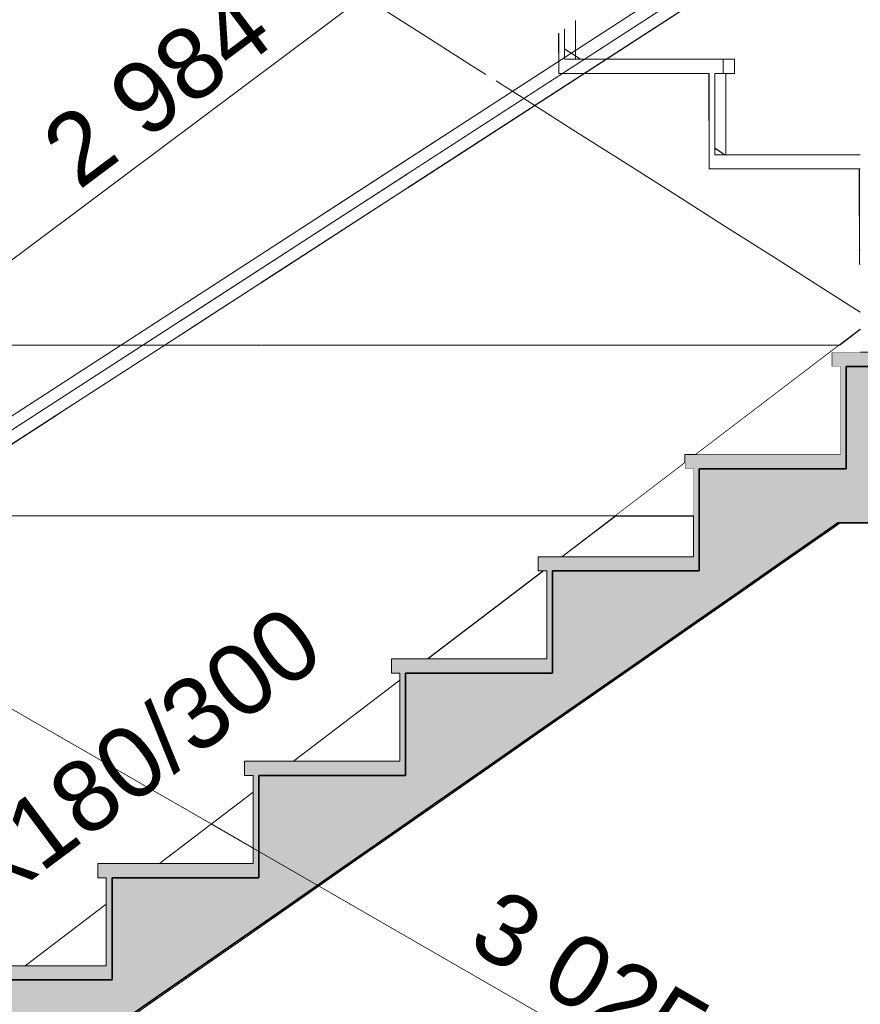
# Model space of a CAD drawing. Header units: millimetres. Extents: x -20699 to 32021, y -4298 to 11971.
# Tile 48 of 74: x -6997 to -5518, y 2322 to 4053. Entities that reach past the tile are written whole.
import ezdxf

# ---------------------------------------------------------------- set-up
doc = ezdxf.new("R2010")
doc.units = ezdxf.units.MM
doc.header["$MEASUREMENT"] = 0
doc.linetypes.add('Wipeout_Contour', pattern=[1000, 0, -1000])
doc.linetypes.add('čárkovaná 3', pattern=[1.5, 1, -0.5])
for name, color, linetype in [('A-A_1_Bourané_Konstrukce - střechy a skořepiny', 7, 'Continuous'), ('A-A_1_Bourané_Kóty - SP', 7, 'Continuous'), ('A-A_1_Interiér - schodiště', 7, 'Continuous'), ('A-A_1_Konstrukce - nosné', 7, 'Continuous'), ('A-A_1_Konstrukce - střechy a skořepiny', 7, 'Continuous'), ('A-A_1_Konstrukce – Dělicí čáry vrstev', 7, 'Continuous'), ('A-A_1_Kóty - SP', 7, 'Continuous'), ('A-A_1_Výplně - Povrchové', 7, 'Continuous'), ('A-A_1_Výplně – Řezové', 7, 'Continuous')]:
    doc.layers.add(name, color=color, linetype=linetype)
doc.styles.add('GENEROVANÝ_STYL_2', font='txt')

msp = doc.modelspace()

# ---------------------------------------------------------------- linework, layer by layer
at = {"layer": 'A-A_1_Interiér - schodiště', "color": 7, "linetype": 'Continuous', "lineweight": 35}
for p, q in [((-6318, 2724), (-6318.1, 2724)), ((-6576.1, 2544.2), (-6576.2, 2544.2))]:
    msp.add_line(p, q, dxfattribs=at)

# ---------------------------------------------------------------- texts
at = {"layer": 'A-A_1_Kóty - SP', "color": 42, "linetype": 'Continuous', "lineweight": 13, "true_color": 0xe4ad2c, "insert": (-6213.5, 2420.5), "char_height": 125, "width": 427.429, "attachment_point": 7, "rotation": 330.06, "style": 'GENEROVANÝ_STYL_2'}
msp.add_mtext('\\A1;{\\pql;\\fArial|b0|i0|c0|p38;3\xa0025}', dxfattribs=at)

# ---------------------------------------------------------------- wipeouts: each hides what was drawn before it
at = {"color": 254, "linetype": 'Wipeout_Contour', "lineweight": 0, "ltscale": 61038.242304}
msp.add_wipeout([(-7610.2, 4770), (-8779.7, 4770), (-8779.7, 3480.4), (-6802.2, 3480.4), (-6177.1, 3956.8), (-7332.6, 4690), (-7610.2, 4690)], dxfattribs=at).dxf.layer = 'A-A_1_Výplně - Povrchové'
at = {"color": 254, "linetype": 'Wipeout_Contour', "lineweight": 0, "ltscale": 26757.660254}
msp.add_wipeout([(-5949.3, 3180), (-6043, 3108.6), (-5811.7, 3108.6), (-5811.7, 3180)], dxfattribs=at).dxf.layer = 'A-A_1_Výplně - Povrchové'
at = {"color": 254, "linetype": 'Wipeout_Contour', "lineweight": 0, "ltscale": 25593.489797}
msp.add_wipeout([(-5564.5, 3160.6), (-5553.6, 3168.2), (-5557.7, 3168.2), (-5568.6, 3160.6)], dxfattribs=at).dxf.layer = 'A-A_1_Výplně - Povrchové'
at = {"color": 254, "linetype": 'Wipeout_Contour', "lineweight": 0, "ltscale": 19734.104696}
msp.add_wipeout([(-5801.7, 3108.6), (-5801.7, 3083.6), (-5801.6, 3108.6)], dxfattribs=at).dxf.layer = 'A-A_1_Výplně - Povrchové'
at = {"color": 254, "linetype": 'Wipeout_Contour', "lineweight": 0, "ltscale": 27290.673785}
msp.add_wipeout([(-6279, 2928.8), (-6069.9, 2928.8), (-6069.9, 3083.6), (-6075.8, 3083.6)], dxfattribs=at).dxf.layer = 'A-A_1_Výplně - Povrchové'
at = {"color": 254, "linetype": 'Wipeout_Contour', "lineweight": 0, "ltscale": 20180.483763}
msp.add_wipeout([(-6059.9, 2928.8), (-6059.9, 2903.8), (-6059.8, 2928.8)], dxfattribs=at).dxf.layer = 'A-A_1_Výplně - Povrchové'
at = {"color": 254, "linetype": 'Wipeout_Contour', "lineweight": 0, "ltscale": 20928.153527}
msp.add_wipeout([(-6328.1, 2891.4), (-6514.9, 2749), (-6328.1, 2749)], dxfattribs=at).dxf.layer = 'A-A_1_Výplně - Povrchové'
at = {"color": 254, "linetype": 'Wipeout_Contour', "lineweight": 0, "ltscale": 21409.3096}
msp.add_wipeout([(-6586.3, 2694.6), (-6750.9, 2569.2), (-6586.3, 2569.2)], dxfattribs=at).dxf.layer = 'A-A_1_Výplně - Povrchové'
at = {"color": 254, "linetype": 'Wipeout_Contour', "lineweight": 0, "ltscale": 21919.924457}
msp.add_wipeout([(-6986.8, 2389.4), (-6844.4, 2389.4), (-6844.4, 2497.9)], dxfattribs=at).dxf.layer = 'A-A_1_Výplně - Povrchové'
at = {"color": 254, "linetype": 'Wipeout_Contour', "lineweight": 0, "ltscale": 21711.586995}
msp.add_wipeout([(-6834.4, 2389.4), (-6834.4, 2364.4), (-6834.3, 2389.4)], dxfattribs=at).dxf.layer = 'A-A_1_Výplně - Povrchové'
at = {"color": 254, "linetype": 'Wipeout_Contour', "lineweight": 0, "ltscale": 28509.42173}
msp.add_wipeout([(-6773.4, 2321.5), (-6768.9, 2321.5), (-6682.9, 2381.5), (-6687.3, 2381.5)], dxfattribs=at).dxf.layer = 'A-A_1_Výplně - Povrchové'

# ---------------------------------------------------------------- next in the draw order: linework, layer by layer
at = {"layer": 'A-A_1_Interiér - schodiště', "color": 7, "linetype": 'Continuous', "lineweight": 35}
msp.add_line((-6834.3, 2364.4), (-6834.4, 2364.4), dxfattribs=at)
at = {"layer": 'A-A_1_Interiér - schodiště', "color": 251, "linetype": 'Continuous', "lineweight": 20, "true_color": 0x6a6a6a}
msp.add_line((-6855, 2261.6), (-6768.9, 2321.5), dxfattribs=at)
at = {"layer": 'A-A_1_Konstrukce – Dělicí čáry vrstev', "color": 7, "linetype": 'Continuous', "lineweight": 35}
msp.add_line((-6834.4, 2364.4), (-7092.5, 2364.4), dxfattribs=at)

# ---------------------------------------------------------------- next in the draw order: wipeouts: each hides what was drawn before it
at = {"color": 254, "linetype": 'Wipeout_Contour', "lineweight": 0, "ltscale": 189058.999632}
msp.add_wipeout([(-5338.2, 6480), (-6790.1, 5448.3), (-5314.7, 4473.7), (-5306.4, 4468.2), (-5296.4, 4468.2), (-5296.4, 4448.2), (-5293.6, 4448.2), (-5293.6, 3963.8), (-5281.4, 3963.8), (-5281.4, 3913.8), (-5293.6, 3913.8), (-5293.6, 3647.8), (-5211.1, 3647.8), (-5211.1, 3622.8), (-5226.1, 3622.8), (-5226.1, 3480.4), (-4967.7, 3480.4), (-4967.7, 5610), (-3847.9, 5610), (-3847.9, 5512), (-3726.7, 5512), (-3726.7, 3480.4), (-3674.5, 3480.4), (-3674.5, 5580), (-3664.1, 5580), (-3664.1, 6230), (-3674.5, 6230), (-3674.5, 6480)], dxfattribs=at).dxf.layer = 'A-A_1_Výplně - Povrchové'
at = {"color": 254, "linetype": 'Wipeout_Contour', "lineweight": 0, "ltscale": 19894.902782}
msp.add_wipeout([(-5801.7, 3263.4), (-5801.7, 3108.6), (-5801.6, 3263.4)], dxfattribs=at).dxf.layer = 'A-A_1_Výplně - Povrchové'
at = {"color": 254, "linetype": 'Wipeout_Contour', "lineweight": 0, "ltscale": 25696.777654}
msp.add_wipeout([(-5654.6, 3100.7), (-5650.5, 3100.7), (-5564.5, 3160.6), (-5568.6, 3160.6)], dxfattribs=at).dxf.layer = 'A-A_1_Výplně - Povrchové'
at = {"color": 254, "linetype": 'Wipeout_Contour', "lineweight": 0, "ltscale": 21824.911521}
msp.add_wipeout([(-6834.4, 2544.2), (-6834.4, 2389.4), (-6834.3, 2544.2)], dxfattribs=at).dxf.layer = 'A-A_1_Výplně - Povrchové'
at = {"color": 254, "linetype": 'Wipeout_Contour', "lineweight": 0, "ltscale": 21957.152414}
msp.add_wipeout([(-6844.4, 2498.2), (-6987.2, 2389.4), (-6844.4, 2497.9)], dxfattribs=at).dxf.layer = 'A-A_1_Výplně - Povrchové'
at = {"color": 254, "linetype": 'Wipeout_Contour', "lineweight": 0, "ltscale": 28265.669038}
msp.add_wipeout([(-6687.3, 2381.5), (-6682.9, 2381.5), (-6596.9, 2441.4), (-6601.3, 2441.4)], dxfattribs=at).dxf.layer = 'A-A_1_Výplně - Povrchové'

# ---------------------------------------------------------------- next in the draw order: linework, layer by layer
at = {"layer": 'A-A_1_Interiér - schodiště', "color": 251, "linetype": 'Continuous', "lineweight": 20, "true_color": 0x6a6a6a}
msp.add_line((-6768.9, 2321.5), (-6682.9, 2381.5), dxfattribs=at)

# ---------------------------------------------------------------- next in the draw order: wipeouts: each hides what was drawn before it
at = {"color": 254, "linetype": 'Wipeout_Contour', "lineweight": 0, "ltscale": 29027.20849}
msp.add_wipeout([(-6038.8, 4036.6), (-6038.8, 4012.1), (-6038.3, 4012.5), (-6038.3, 4037)], dxfattribs=at).dxf.layer = 'A-A_1_Výplně - Povrchové'
at = {"color": 254, "linetype": 'Wipeout_Contour', "lineweight": 0, "ltscale": 29800.901127}
msp.add_wipeout([(-6768.7, 3480.4), (-6736.6, 3480.4), (-6141.2, 3934), (-6158.8, 3945.2)], dxfattribs=at).dxf.layer = 'A-A_1_Výplně - Povrchové'
at = {"color": 254, "linetype": 'Wipeout_Contour', "lineweight": 0, "ltscale": 19618.9263}
msp.add_wipeout([(-5518.4, 3508.4), (-5555.1, 3480.4), (-5518.4, 3480.4)], dxfattribs=at).dxf.layer = 'A-A_1_Výplně - Povrchové'
at = {"color": 254, "linetype": 'Wipeout_Contour', "lineweight": 0, "ltscale": 28026.074111}
msp.add_wipeout([(-6601.3, 2441.4), (-6596.9, 2441.4), (-6510.9, 2501.3), (-6515.2, 2501.3)], dxfattribs=at).dxf.layer = 'A-A_1_Výplně - Povrchové'

# ---------------------------------------------------------------- next in the draw order: linework, layer by layer
at = {"layer": 'A-A_1_Interiér - schodiště', "color": 251, "linetype": 'Continuous', "lineweight": 20, "true_color": 0x6a6a6a}
msp.add_line((-6682.9, 2381.5), (-6596.9, 2441.4), dxfattribs=at)

# ---------------------------------------------------------------- next in the draw order: wipeouts: each hides what was drawn before it
at = {"color": 254, "linetype": 'Wipeout_Contour', "lineweight": 0, "ltscale": 29035.840712}
msp.add_wipeout([(-6038.8, 4036.6), (-6048.8, 4029), (-6048.8, 4004.4), (-6038.8, 4012.1)], dxfattribs=at).dxf.layer = 'A-A_1_Výplně - Povrchové'
at = {"color": 254, "linetype": 'Wipeout_Contour', "lineweight": 0, "ltscale": 65310.880821}
msp.add_wipeout([(-6830.1, 2569.2), (-6751.2, 2569.2), (-6586.3, 2694.9), (-6586.3, 2724), (-6601.3, 2724), (-6601.3, 2749), (-6572.1, 2749), (-6572.1, 3605.7), (-6830.1, 3409.1)], dxfattribs=at).dxf.layer = 'A-A_1_Výplně - Povrchové'
at = {"color": 254, "linetype": 'Wipeout_Contour', "lineweight": 0, "ltscale": 27790.744476}
msp.add_wipeout([(-6515.2, 2501.3), (-6510.9, 2501.3), (-6424.8, 2561.3), (-6429.1, 2561.3)], dxfattribs=at).dxf.layer = 'A-A_1_Výplně - Povrchové'

# ---------------------------------------------------------------- next in the draw order: linework, layer by layer
at = {"layer": 'A-A_1_Interiér - schodiště', "color": 7, "linetype": 'Continuous', "lineweight": 20}
for p, q in [((-6601.3, 2749), (-6601.3, 2724)), ((-6586.3, 2724), (-6601.3, 2724)), ((-6576.2, 2724), (-6576.2, 2569.2)), ((-6576.1, 2724), (-6576.2, 2724)), ((-6576.2, 2569.2), (-6576.2, 2544.2))]:
    msp.add_line(p, q, dxfattribs=at)
at = {"layer": 'A-A_1_Interiér - schodiště', "color": 7, "linetype": 'Continuous', "lineweight": 35}
msp.add_line((-6576.1, 2724), (-6576.1, 2544.2), dxfattribs=at)
at = {"layer": 'A-A_1_Interiér - schodiště', "color": 251, "linetype": 'Continuous', "lineweight": 20, "true_color": 0x6a6a6a}
msp.add_line((-6596.9, 2441.4), (-6510.9, 2501.3), dxfattribs=at)
at = {"layer": 'A-A_1_Konstrukce – Dělicí čáry vrstev', "color": 7, "linetype": 'Continuous', "lineweight": 35}
msp.add_line((-6318.1, 2724), (-6576.1, 2724), dxfattribs=at)

# ---------------------------------------------------------------- next in the draw order: wipeouts: each hides what was drawn before it
at = {"color": 254, "linetype": 'Wipeout_Contour', "lineweight": 0, "ltscale": 183731.009669}
msp.add_wipeout([(-7610.2, 4965), (-7610.2, 4690), (-7332.6, 4690), (-6177.1, 3956.8), (-6048.9, 4054.4), (-6048.9, 4126.1), (-6313.3, 4126.1), (-6313.3, 4293.9), (-6577.7, 4293.9), (-6577.7, 4461.7), (-6842.1, 4461.7), (-6842.1, 4629.4), (-7106.5, 4629.4), (-7106.5, 4797.2), (-7210.2, 4797.2), (-7210.2, 4775.8), (-7242.6, 4797.2), (-7370.9, 4797.2), (-7370.9, 4882), (-7383.1, 4890), (-7595.9, 4890), (-7595.9, 4965)], dxfattribs=at).dxf.layer = 'A-A_1_Výplně - Povrchové'
at = {"color": 254, "linetype": 'Wipeout_Contour', "lineweight": 0, "ltscale": 28330.687342}
msp.add_wipeout([(-6038.3, 4037), (-6038.3, 4012.5), (-5308.9, 4408.6), (-5308.9, 4433.2)], dxfattribs=at).dxf.layer = 'A-A_1_Výplně - Povrchové'
at = {"color": 254, "linetype": 'Wipeout_Contour', "lineweight": 0, "ltscale": 21456.637737}
msp.add_wipeout([(-6586.3, 2694.9), (-6751.2, 2569.2), (-6586.3, 2694.6)], dxfattribs=at).dxf.layer = 'A-A_1_Výplně - Povrchové'
at = {"color": 254, "linetype": 'Wipeout_Contour', "lineweight": 0, "ltscale": 27559.789389}
msp.add_wipeout([(-6429.1, 2561.3), (-6424.8, 2561.3), (-6338.8, 2621.2), (-6343.1, 2621.2)], dxfattribs=at).dxf.layer = 'A-A_1_Výplně - Povrchové'

# ---------------------------------------------------------------- next in the draw order: hatches: boundary and pattern name
at = {"layer": 'A-A_1_Výplně – Řezové', "linetype": 'Continuous', "lineweight": 0, "true_color": 0x353329}
msp.add_hatch(color=250, dxfattribs=at).paths.add_polyline_path([(-6586.3, 2724), (-6586.3, 2569.2), (-6576.2, 2569.2), (-6576.2, 2724)])

# ---------------------------------------------------------------- next in the draw order: linework, layer by layer
at = {"layer": 'A-A_1_Interiér - schodiště', "color": 7, "linetype": 'Continuous', "lineweight": 20}
msp.add_line((-6586.3, 2724), (-6586.3, 2569.2), dxfattribs=at)
at = {"layer": 'A-A_1_Interiér - schodiště', "color": 251, "linetype": 'Continuous', "lineweight": 20, "true_color": 0x6a6a6a}
msp.add_line((-6510.9, 2501.3), (-6424.8, 2561.3), dxfattribs=at)
at = {"layer": 'A-A_1_Konstrukce - střechy a skořepiny', "color": 52, "linetype": 'Continuous', "lineweight": 20, "true_color": 0xdcd705}
msp.add_line((-6586.3, 2694.6), (-6750.9, 2569.2), dxfattribs=at)

# ---------------------------------------------------------------- next in the draw order: wipeouts: each hides what was drawn before it
at = {"color": 254, "linetype": 'Wipeout_Contour', "lineweight": 0, "ltscale": 29129.455784}
msp.add_wipeout([(-6048.9, 4028.9), (-6158.8, 3945.2), (-6141.2, 3934), (-6048.9, 4004.4)], dxfattribs=at).dxf.layer = 'A-A_1_Výplně - Povrchové'
at = {"color": 254, "linetype": 'Wipeout_Contour', "lineweight": 0, "ltscale": 27333.319727}
msp.add_wipeout([(-6343.1, 2621.2), (-6338.8, 2621.2), (-6252.8, 2681.1), (-6257, 2681.1)], dxfattribs=at).dxf.layer = 'A-A_1_Výplně - Povrchové'

# ---------------------------------------------------------------- next in the draw order: linework, layer by layer
at = {"layer": 'A-A_1_Interiér - schodiště', "color": 251, "linetype": 'Continuous', "lineweight": 20, "true_color": 0x6a6a6a}
msp.add_line((-6424.8, 2561.3), (-6338.8, 2621.2), dxfattribs=at)

# ---------------------------------------------------------------- next in the draw order: wipeouts: each hides what was drawn before it
at = {"color": 254, "linetype": 'Wipeout_Contour', "lineweight": 0, "ltscale": 21789.769329}
msp.add_wipeout([(-6048.9, 4028.9), (-6048.9, 4004.4), (-6048.8, 4029)], dxfattribs=at).dxf.layer = 'A-A_1_Výplně - Povrchové'
at = {"color": 254, "linetype": 'Wipeout_Contour', "lineweight": 0, "ltscale": 27111.447884}
msp.add_wipeout([(-6257, 2681.1), (-6252.8, 2681.1), (-6166.7, 2741.1), (-6171, 2741.1)], dxfattribs=at).dxf.layer = 'A-A_1_Výplně - Povrchové'

# ---------------------------------------------------------------- next in the draw order: linework, layer by layer
at = {"layer": 'A-A_1_Interiér - schodiště', "color": 251, "linetype": 'Continuous', "lineweight": 20, "true_color": 0x6a6a6a}
msp.add_line((-6338.8, 2621.2), (-6252.8, 2681.1), dxfattribs=at)

# ---------------------------------------------------------------- next in the draw order: wipeouts: each hides what was drawn before it
at = {"color": 254, "linetype": 'Wipeout_Contour', "lineweight": 0, "ltscale": 26894.287641}
msp.add_wipeout([(-6171, 2741.1), (-6166.7, 2741.1), (-6080.7, 2801), (-6084.9, 2801)], dxfattribs=at).dxf.layer = 'A-A_1_Výplně - Povrchové'

# ---------------------------------------------------------------- next in the draw order: linework, layer by layer
at = {"layer": 'A-A_1_Interiér - schodiště', "color": 251, "linetype": 'Continuous', "lineweight": 20, "true_color": 0x6a6a6a}
msp.add_line((-6252.8, 2681.1), (-6166.7, 2741.1), dxfattribs=at)

# ---------------------------------------------------------------- next in the draw order: wipeouts: each hides what was drawn before it
at = {"color": 254, "linetype": 'Wipeout_Contour', "lineweight": 0, "ltscale": 26681.954027}
msp.add_wipeout([(-6084.9, 2801), (-6080.7, 2801), (-5994.7, 2860.9), (-5998.8, 2860.9)], dxfattribs=at).dxf.layer = 'A-A_1_Výplně - Povrchové'

# ---------------------------------------------------------------- next in the draw order: linework, layer by layer
at = {"layer": 'A-A_1_Interiér - schodiště', "color": 251, "linetype": 'Continuous', "lineweight": 20, "true_color": 0x6a6a6a}
msp.add_line((-6166.7, 2741.1), (-6080.7, 2801), dxfattribs=at)

# ---------------------------------------------------------------- next in the draw order: wipeouts: each hides what was drawn before it
at = {"color": 254, "linetype": 'Wipeout_Contour', "lineweight": 0, "ltscale": 26474.563161}
msp.add_wipeout([(-5998.8, 2860.9), (-5994.7, 2860.9), (-5908.6, 2920.9), (-5912.8, 2920.9)], dxfattribs=at).dxf.layer = 'A-A_1_Výplně - Povrchové'

# ---------------------------------------------------------------- next in the draw order: wipeouts: each hides what was drawn before it
at = {"color": 254, "linetype": 'Wipeout_Contour', "lineweight": 0, "ltscale": 26272.232079}
msp.add_wipeout([(-5912.8, 2920.9), (-5908.6, 2920.9), (-5822.6, 2980.8), (-5826.7, 2980.8)], dxfattribs=at).dxf.layer = 'A-A_1_Výplně - Povrchové'

# ---------------------------------------------------------------- next in the draw order: wipeouts: each hides what was drawn before it
at = {"color": 254, "linetype": 'Wipeout_Contour', "lineweight": 0, "ltscale": 26075.078553}
msp.add_wipeout([(-5826.7, 2980.8), (-5822.6, 2980.8), (-5736.6, 3040.7), (-5740.7, 3040.7)], dxfattribs=at).dxf.layer = 'A-A_1_Výplně - Povrchové'

# ---------------------------------------------------------------- next in the draw order: wipeouts: each hides what was drawn before it
at = {"color": 254, "linetype": 'Wipeout_Contour', "lineweight": 0, "ltscale": 25883.220877}
msp.add_wipeout([(-5740.7, 3040.7), (-5736.6, 3040.7), (-5650.5, 3100.7), (-5654.6, 3100.7)], dxfattribs=at).dxf.layer = 'A-A_1_Výplně - Povrchové'

# ---------------------------------------------------------------- next in the draw order: wipeouts: each hides what was drawn before it
at = {"color": 254, "linetype": 'Wipeout_Contour', "lineweight": 0, "ltscale": 82009.031708}
msp.add_wipeout([(-6314, 2928.8), (-6279.3, 2928.8), (-6076.2, 3083.6), (-6084.9, 3083.6), (-6084.9, 3108.6), (-6043.4, 3108.6), (-5826.7, 3273.7), (-5826.7, 3288.4), (-5807.4, 3288.4), (-5518.4, 3508.6), (-5308.9, 4408.6), (-6314, 3802.4)], dxfattribs=at).dxf.layer = 'A-A_1_Výplně - Povrchové'

# ---------------------------------------------------------------- next in the draw order: wipeouts: each hides what was drawn before it
at = {"color": 254, "linetype": 'Wipeout_Contour', "lineweight": 0, "ltscale": 35991.751117}
msp.add_wipeout([(-5296.4, 4468.2), (-7806.3, 2839.8), (-5308.9, 4433.7), (-5308.9, 4444), (-5290.4, 4450.2)], dxfattribs=at).dxf.layer = 'A-A_1_Výplně - Povrchové'

# ---------------------------------------------------------------- next in the draw order: wipeouts: each hides what was drawn before it
at = {"color": 254, "linetype": 'Wipeout_Contour', "lineweight": 0, "ltscale": 63905.426323}
msp.add_wipeout([(-6572.1, 2749), (-6515.3, 2749), (-6328.1, 2891.6), (-6328.1, 2903.8), (-6343.1, 2903.8), (-6343.1, 2928.8), (-6314, 2928.8), (-6314, 3802.4), (-6572.1, 3605.7)], dxfattribs=at).dxf.layer = 'A-A_1_Výplně - Povrchové'
at = {"color": 254, "linetype": 'Wipeout_Contour', "lineweight": 0, "ltscale": 66807.568229}
msp.add_wipeout([(-7088.2, 2389.4), (-6987.2, 2389.4), (-6844.4, 2498.2), (-6844.4, 2544.2), (-6859.4, 2544.2), (-6859.4, 2569.2), (-6830.1, 2569.2), (-6830.1, 3409.1), (-7088.2, 3212.4)], dxfattribs=at).dxf.layer = 'A-A_1_Výplně - Povrchové'
at = {"color": 254, "linetype": 'Wipeout_Contour', "lineweight": 0, "ltscale": 20163.329847}
msp.add_wipeout([(-5826.7, 3273.7), (-6043.4, 3108.6), (-5826.7, 3273.4)], dxfattribs=at).dxf.layer = 'A-A_1_Výplně - Povrchové'

# ---------------------------------------------------------------- next in the draw order: hatches: boundary and pattern name
at = {"layer": 'A-A_1_Výplně – Řezové', "linetype": 'Continuous', "lineweight": 0, "true_color": 0x353329}
for points in [[(-6601.3, 2724), (-6318.1, 2724), (-6318.1, 2749), (-6601.3, 2749)], [(-6859.4, 2544.2), (-6576.2, 2544.2), (-6576.2, 2569.2), (-6859.4, 2569.2)], [(-6844.4, 2544.2), (-6844.4, 2389.4), (-6834.4, 2389.4), (-6834.4, 2544.2)], [(-7117.6, 2364.4), (-6834.4, 2364.4), (-6834.4, 2389.4), (-7117.6, 2389.4)]]:
    msp.add_hatch(color=250, dxfattribs=at).paths.add_polyline_path(points)

# ---------------------------------------------------------------- next in the draw order: linework, layer by layer
at = {"layer": 'A-A_1_Interiér - schodiště', "color": 7, "linetype": 'Continuous', "lineweight": 20}
for p, q in [((-6328.1, 2749), (-6601.3, 2749)), ((-6318.1, 2749), (-6318.1, 2724)), ((-6859.4, 2569.2), (-6859.4, 2544.2)), ((-6586.3, 2569.2), (-6859.4, 2569.2)), ((-6844.4, 2544.2), (-6859.4, 2544.2)), ((-6844.4, 2544.2), (-6844.4, 2389.4)), ((-6834.4, 2544.2), (-6834.4, 2389.4)), ((-6834.3, 2544.2), (-6834.4, 2544.2)), ((-6844.4, 2389.4), (-7117.6, 2389.4)), ((-6834.4, 2389.4), (-6834.4, 2364.4))]:
    msp.add_line(p, q, dxfattribs=at)
at = {"layer": 'A-A_1_Interiér - schodiště', "color": 7, "linetype": 'Continuous', "lineweight": 35}
msp.add_line((-6834.3, 2544.2), (-6834.3, 2364.4), dxfattribs=at)
at = {"layer": 'A-A_1_Konstrukce - střechy a skořepiny', "color": 52, "linetype": 'Continuous', "lineweight": 20, "true_color": 0xdcd705}
msp.add_line((-6844.4, 2497.9), (-6986.8, 2389.4), dxfattribs=at)
at = {"layer": 'A-A_1_Konstrukce – Dělicí čáry vrstev', "color": 7, "linetype": 'Continuous', "lineweight": 35}
msp.add_line((-6576.2, 2544.2), (-6834.3, 2544.2), dxfattribs=at)

# ---------------------------------------------------------------- next in the draw order: wipeouts: each hides what was drawn before it
at = {"color": 254, "linetype": 'Wipeout_Contour', "lineweight": 0, "ltscale": 31807.096611}
msp.add_wipeout([(-7806.3, 2839.8), (-7800.3, 2822), (-7793.8, 2824.2), (-5308.9, 4433.5)], dxfattribs=at).dxf.layer = 'A-A_1_Výplně - Povrchové'

# ---------------------------------------------------------------- next in the draw order: wipeouts: each hides what was drawn before it
at = {"color": 254, "linetype": 'Wipeout_Contour', "lineweight": 0, "ltscale": 23542.934935}
msp.add_wipeout([(-7806.9, 2839.8), (-7806.3, 2839.8), (-5296.4, 4468.2)], dxfattribs=at).dxf.layer = 'A-A_1_Výplně - Povrchové'

# ---------------------------------------------------------------- next in the draw order: hatches: boundary and pattern name
at = {"layer": 'A-A_1_Výplně – Řezové', "linetype": 'Continuous', "lineweight": 0, "true_color": 0x353329}
for points in [[(-5568.6, 3443.2), (-5310.4, 3443.2), (-5310.4, 3468.2), (-5568.6, 3468.2)], [(-5553.6, 3443.2), (-5553.6, 3288.4), (-5543.6, 3288.4), (-5543.6, 3443.2)], [(-5826.7, 3263.4), (-5543.6, 3263.4), (-5543.6, 3288.4), (-5826.7, 3288.4)], [(-5811.7, 3263.4), (-5811.7, 3108.6), (-5801.7, 3108.6), (-5801.7, 3263.4)], [(-6084.9, 3083.6), (-5801.7, 3083.6), (-5801.7, 3108.6), (-6084.9, 3108.6)], [(-6069.9, 3083.6), (-6069.9, 2928.8), (-6059.9, 2928.8), (-6059.9, 3083.6)], [(-6343.1, 2903.8), (-6059.9, 2903.8), (-6059.9, 2928.8), (-6343.1, 2928.8)], [(-6328.1, 2903.8), (-6328.1, 2749), (-6318.1, 2749), (-6318.1, 2903.8)]]:
    msp.add_hatch(color=250, dxfattribs=at).paths.add_polyline_path(points)
at = {"layer": 'A-A_1_Výplně – Řezové', "linetype": 'Continuous', "lineweight": 13}
msp.add_hatch(color=254, dxfattribs=at).paths.add_polyline_path([(-5568.6, 3160.6), (-5557.7, 3168.2), (-5310.4, 3168.2), (-5310.4, 3340.4), (-5310.4, 3443.2), (-5543.5, 3443.2), (-5543.5, 3263.4), (-5801.6, 3263.4), (-5801.6, 3083.6), (-6059.8, 3083.6), (-6059.8, 2903.8), (-6318, 2903.8), (-6318, 2724), (-6576.1, 2724), (-6576.1, 2544.2), (-6834.3, 2544.2), (-6834.3, 2364.4), (-7092.5, 2364.4), (-7092.5, 2184.6), (-7350.7, 2184.6), (-7350.7, 2004.8), (-7608.8, 2004.8), (-7608.8, 1750), (-7358.8, 1750), (-7358.8, 1913.8), (-7289.7, 1961.9), (-7203.7, 2021.9), (-7117.6, 2081.8), (-7031.5, 2141.7), (-6945.5, 2201.7), (-6859.4, 2261.6), (-6773.4, 2321.5), (-6687.3, 2381.5), (-6601.3, 2441.4), (-6515.2, 2501.3), (-6429.1, 2561.3), (-6343.1, 2621.2), (-6257, 2681.1), (-6171, 2741.1), (-6084.9, 2801), (-5998.8, 2860.9), (-5912.8, 2920.9), (-5826.7, 2980.8), (-5740.7, 3040.7), (-5654.6, 3100.7)])

# ---------------------------------------------------------------- next in the draw order: linework, layer by layer
at = {"layer": 'A-A_1_Bourané_Konstrukce - střechy a skořepiny', "color": 52, "linetype": 'Continuous', "lineweight": 20, "true_color": 0xdcd705}
msp.add_line((-7793.5, 2799.7), (-5308.9, 4408.4), dxfattribs=at)
at = {"layer": 'A-A_1_Bourané_Kóty - SP', "color": 42, "linetype": 'Continuous', "lineweight": 13, "true_color": 0xe4ad2c}
for p, q in [((-7900.5, 2964.9), (-5511, 4752.3)), ((-4999.3, 1682.3), (-7620.6, 3192))]:
    msp.add_line(p, q, dxfattribs=at)
at = {"layer": 'A-A_1_Interiér - schodiště', "color": 251, "linetype": 'Continuous', "lineweight": 20, "true_color": 0x6a6a6a}
for p, q in [((-6288.2, 4027.3), (-6376.4, 4083.2)), ((-6200.1, 3971.4), (-6288.2, 4027.3)), ((-6048.8, 3958.3), (-6048.9, 4028.9)), ((-6177.1, 3956.8), (-6200.1, 3971.4)), ((-6048.9, 3958.3), (-6048.8, 3958.3)), ((-5784.4, 3790.6), (-5784.5, 3958.3)), ((-6112, 3915.4), (-6158.8, 3945.2)), ((-6023.8, 3859.5), (-6112, 3915.4)), ((-5935.7, 3803.6), (-6023.8, 3859.5)), ((-5847.5, 3747.7), (-5935.7, 3803.6)), ((-5784.5, 3790.6), (-5784.4, 3790.6)), ((-5520, 3622.8), (-5520.1, 3790.6)), ((-5759.4, 3691.7), (-5847.5, 3747.7)), ((-5671.3, 3635.8), (-5759.4, 3691.7)), ((-5583.1, 3579.9), (-5671.3, 3635.8)), ((-5520.1, 3622.8), (-5520, 3622.8)), ((-5518.4, 3538.8), (-5583.1, 3579.9)), ((-5650.5, 3100.7), (-5564.5, 3160.6)), ((-5564.5, 3160.6), (-5553.6, 3168.2)), ((-5736.6, 3040.7), (-5650.5, 3100.7)), ((-5822.6, 2980.8), (-5736.6, 3040.7)), ((-5908.6, 2920.9), (-5822.6, 2980.8)), ((-5994.7, 2860.9), (-5908.6, 2920.9)), ((-6080.7, 2801), (-5994.7, 2860.9))]:
    msp.add_line(p, q, dxfattribs=at)
at = {"layer": 'A-A_1_Interiér - schodiště', "color": 8, "linetype": 'Continuous', "lineweight": 20}
for p, q in [((-6038.8, 3983.3), (-6038.8, 4036.6)), ((-6019.3, 3983.3), (-6019.3, 4051.5)), ((-6048.8, 4029), (-6048.8, 3983.3)), ((-6048.8, 3958.3), (-6048.8, 3983.3)), ((-6038.8, 3983.3), (-5759.4, 3983.3)), ((-5759.4, 3983.3), (-5739.9, 3983.3)), ((-5759.4, 3958.3), (-5759.4, 3983.3)), ((-5739.9, 3958.3), (-5739.9, 3983.3)), ((-6048.8, 3958.3), (-5784.5, 3958.3)), ((-5784.5, 3958.3), (-5784.4, 3958.3)), ((-5784.4, 3958.3), (-5784.4, 3815.6)), ((-5774.4, 3815.6), (-5774.4, 3958.3)), ((-5774.4, 3958.3), (-5759.4, 3958.3)), ((-5759.4, 3958.3), (-5739.9, 3958.3)), ((-5754.9, 3815.6), (-5754.9, 3958.3)), ((-5784.4, 3790.6), (-5784.4, 3815.6)), ((-5774.4, 3815.6), (-5518.4, 3815.6)), ((-5784.4, 3790.6), (-5520.1, 3790.6)), ((-5520.1, 3790.6), (-5520, 3790.6)), ((-5518.4, 3790.6), (-5520, 3790.6)), ((-5520, 3790.6), (-5520, 3647.8)), ((-5520, 3647.8), (-5518.4, 3647.8)), ((-5520, 3622.8), (-5520, 3647.8)), ((-5520, 3622.8), (-5518.4, 3622.8))]:
    msp.add_line(p, q, dxfattribs=at)
at = {"layer": 'A-A_1_Interiér - schodiště', "color": 7, "linetype": 'Continuous', "lineweight": 20}
for p, q in [((-5568.6, 3468.2), (-5568.6, 3443.2)), ((-5310.4, 3468.2), (-5568.6, 3468.2)), ((-5553.6, 3443.2), (-5568.6, 3443.2)), ((-5553.6, 3443.2), (-5553.6, 3288.4)), ((-5543.6, 3443.2), (-5543.6, 3288.4)), ((-5543.5, 3443.2), (-5543.6, 3443.2)), ((-5826.7, 3288.4), (-5826.7, 3263.4)), ((-5553.6, 3288.4), (-5826.7, 3288.4)), ((-5543.6, 3288.4), (-5543.6, 3263.4)), ((-5811.7, 3263.4), (-5826.7, 3263.4)), ((-5811.7, 3263.4), (-5811.7, 3108.6)), ((-5801.7, 3263.4), (-5801.7, 3108.6)), ((-5801.6, 3263.4), (-5801.7, 3263.4)), ((-6084.9, 3108.6), (-6084.9, 3083.6)), ((-5811.7, 3108.6), (-6084.9, 3108.6)), ((-5801.7, 3108.6), (-5801.7, 3083.6)), ((-6069.9, 3083.6), (-6084.9, 3083.6)), ((-6069.9, 3083.6), (-6069.9, 2928.8)), ((-6059.9, 3083.6), (-6059.9, 2928.8)), ((-6059.8, 3083.6), (-6059.9, 3083.6)), ((-6343.1, 2928.8), (-6343.1, 2903.8)), ((-6069.9, 2928.8), (-6343.1, 2928.8)), ((-6059.9, 2928.8), (-6059.9, 2903.8)), ((-6328.1, 2903.8), (-6343.1, 2903.8)), ((-6328.1, 2903.8), (-6328.1, 2749)), ((-6318.1, 2903.8), (-6318.1, 2749)), ((-6318, 2903.8), (-6318.1, 2903.8))]:
    msp.add_line(p, q, dxfattribs=at)
at = {"layer": 'A-A_1_Interiér - schodiště', "color": 7, "linetype": 'Continuous', "lineweight": 35}
for p, q in [((-5543.5, 3443.2), (-5543.5, 3263.4)), ((-5801.6, 3263.4), (-5801.6, 3083.6)), ((-5543.5, 3263.4), (-5543.6, 3263.4)), ((-5310.4, 3168.2), (-5557.7, 3168.2)), ((-6059.8, 3083.6), (-6059.8, 2903.8)), ((-5801.6, 3083.6), (-5801.7, 3083.6)), ((-6318, 2903.8), (-6318, 2724)), ((-6059.8, 2903.8), (-6059.9, 2903.8))]:
    msp.add_line(p, q, dxfattribs=at)
at = {"layer": 'A-A_1_Interiér - schodiště', "color": 7, "linetype": 'Continuous', "lineweight": 35, "flags": 128}
msp.add_lwpolyline([(-5557.7, 3168.2), (-5568.6, 3160.6), (-5654.6, 3100.7), (-5740.7, 3040.7), (-5826.7, 2980.8), (-5912.8, 2920.9), (-5998.8, 2860.9), (-6084.9, 2801), (-6171, 2741.1), (-6257, 2681.1), (-6343.1, 2621.2), (-6429.1, 2561.3), (-6515.2, 2501.3), (-6601.3, 2441.4), (-6687.3, 2381.5), (-6773.4, 2321.5), (-6859.4, 2261.6), (-6945.5, 2201.7), (-7031.5, 2141.7), (-7117.6, 2081.8), (-7203.7, 2021.9), (-7289.7, 1961.9), (-7482.8, 1827.5)], dxfattribs=at)
at = {"layer": 'A-A_1_Konstrukce - střechy a skořepiny', "color": 52, "linetype": 'Continuous', "lineweight": 20, "true_color": 0xdcd705}
for p, q in [((-6038.3, 4001.7), (-6010.5, 3983.3)), ((-6037.9, 4001.4), (-6010.6, 3983.3)), ((-5773.8, 3827), (-5756.5, 3815.6)), ((-5773.4, 3826.6), (-5756.6, 3815.6)), ((-5518.4, 3508.6), (-5807.4, 3288.4)), ((-5518.4, 3508.4), (-5807.1, 3288.4)), ((-5826.7, 3273.7), (-6043.4, 3108.6)), ((-5826.7, 3273.4), (-6043, 3108.6)), ((-6076.2, 3083.6), (-6279.3, 2928.8)), ((-6075.8, 3083.6), (-6279, 2928.8)), ((-6328.1, 2891.4), (-6514.9, 2749))]:
    msp.add_line(p, q, dxfattribs=at)
at = {"layer": 'A-A_1_Konstrukce – Dělicí čáry vrstev', "color": 7, "linetype": 'Continuous', "lineweight": 35}
for p, q in [((-5310.4, 3443.2), (-5543.5, 3443.2)), ((-5543.6, 3263.4), (-5801.6, 3263.4)), ((-5801.7, 3083.6), (-6059.8, 3083.6)), ((-6059.9, 2903.8), (-6318, 2903.8))]:
    msp.add_line(p, q, dxfattribs=at)

# ---------------------------------------------------------------- next in the draw order: texts
at = {"layer": 'A-A_1_Kóty - SP', "color": 42, "linetype": 'Continuous', "lineweight": 13, "true_color": 0xe4ad2c, "insert": (-6891.8, 3750.6), "char_height": 125, "width": 427.429, "attachment_point": 7, "rotation": 36.797, "style": 'GENEROVANÝ_STYL_2'}
msp.add_mtext('\\A1;{\\pql;\\fArial|b0|i0|c0|p38;2\xa0984}', dxfattribs=at)
at = {"layer": 'A-A_1_Kóty - SP', "color": 8, "linetype": 'Continuous', "lineweight": 13, "insert": (-6855.9, 2785.4), "char_height": 125, "attachment_point": 2, "rotation": 36.797, "style": 'GENEROVANÝ_STYL_2'}
msp.add_mtext('\\A1;{\\pqc;\\fArial|b0|i0|c0|p38;9\\fArial|b0|i0|c0|p38;x18\\fArial|b0|i0|c0|p38;0\\fArial|b0|i0|c0|p38;/300}', dxfattribs=at)

# ---------------------------------------------------------------- next in the draw order: wipeouts: each hides what was drawn before it
at = {"color": 254, "linetype": 'Wipeout_Contour', "lineweight": 0, "ltscale": 30837.769483}
msp.add_wipeout([(-7162.4, 3180.4), (-7130.2, 3180.4), (-6736.6, 3480.4), (-6768.7, 3480.4)], dxfattribs=at).dxf.layer = 'A-A_1_Výplně - Povrchové'
at = {"color": 254, "linetype": 'Wipeout_Contour', "lineweight": 0, "ltscale": 52369.375379}
msp.add_wipeout([(-5807.1, 3288.4), (-5553.6, 3288.4), (-5553.6, 3443.2), (-5568.6, 3443.2), (-5568.6, 3468.2), (-5518.4, 3468.2), (-5518.4, 3480.4), (-5555.1, 3480.4)], dxfattribs=at).dxf.layer = 'A-A_1_Výplně - Povrchové'
at = {"color": 254, "linetype": 'Wipeout_Contour', "lineweight": 0, "ltscale": 33398.828461}
msp.add_wipeout([(-5948.8, 3180.4), (-5811.7, 3180.4), (-5811.7, 3263.4), (-5826.7, 3263.4), (-5826.7, 3273.4)], dxfattribs=at).dxf.layer = 'A-A_1_Výplně - Povrchové'

# ---------------------------------------------------------------- next in the draw order: linework, layer by layer
at = {"layer": 'A-A_1_Bourané_Konstrukce - střechy a skořepiny', "color": 52, "linetype": 'Continuous', "lineweight": 20, "true_color": 0xdcd705}
for p, q in [((-7806.3, 2839.8), (-5296.4, 4468.2)), ((-7793.8, 2824.2), (-5308.9, 4433.5)), ((-7793.5, 2800), (-5308.9, 4408.6))]:
    msp.add_line(p, q, dxfattribs=at)
at = {"layer": 'A-A_1_Konstrukce - nosné', "color": 251, "linetype": 'čárkovaná 3', "lineweight": 20, "true_color": 0x6a6a6a}
for p, q in [((-8780.8, 3480.4), (-5553.6, 3480.4)), ((-8755.8, 3180.4), (-5811.7, 3180.4))]:
    msp.add_line(p, q, dxfattribs=at)

doc.saveas('drawing.dxf')
